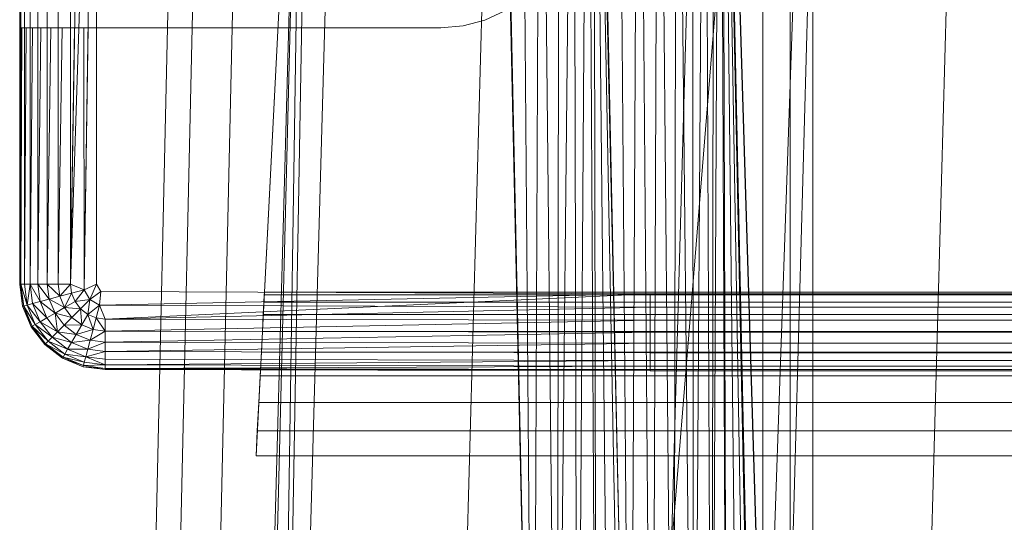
# Model space of a CAD drawing. Header units: metres. Extents: x 391.1 to 430.4, y 12.7 to 28.4.
# Tile 55 of 79: x 401.6805 to 401.8492, y 27.9085 to 27.9946. Entities that reach past the tile are written whole.
import ezdxf

# ---------------------------------------------------------------- set-up
doc = ezdxf.new("R2010")
doc.units = ezdxf.units.M
doc.layers.add('A-DETL-____-MBND', color=7, linetype='Continuous', lineweight=18)

# ---------------------------------------------------------------- blocks, each defined once
blk = doc.blocks.new('Family - Inodor PB-155331-02_CLI_AIRE_P0')
at = {"layer": 'A-DETL-____-MBND', "color": 253, "true_color": 0xaaaaaa}
for p, q in [((0.02769, 0.72747), (0.02057, 0.40793)), ((0.02769, 0.72747), (0.02057, 0.40793)), ((0.03191, 0.72725), (0.02479, 0.40776)), ((0.03191, 0.72725), (0.02479, 0.40776)), ((0.03874, 0.72691), (0.03162, 0.40749)), ((0.03874, 0.72691), (0.03162, 0.40749)), ((0.03494, 0.21652), (0.04902, 0.7262)), ((0.04902, 0.7262), (0.03612, 0.21652)), ((0.04902, 0.7262), (0.04107, 0.21652)), ((0.0502, 0.7262), (0.04107, 0.21652)), ((0.05515, 0.7262), (0.04107, 0.21652)), ((0.08204, 0.7262), (0.06796, 0.21652)), ((0.08802, 0.44565), (0.08189, 0.7262)), ((0.10461, 0.44571), (0.09848, 0.7262)), ((0.09861, 0.7256), (0.10461, 0.44571)), ((0.09861, 0.7256), (0.10461, 0.44571)), ((0.10238, 0.7256), (0.10461, 0.44571)), ((0.10238, 0.7256), (0.10461, 0.44571)), ((0.11707, 0.7262), (0.10299, 0.21652)), ((0.10604, 0.7256), (0.10461, 0.44571)), ((0.10461, 0.44571), (0.10604, 0.7256)), ((0.12737, 0.72561), (0.10471, 0.44572)), ((0.10471, 0.44572), (0.12737, 0.72561)), ((0.10604, 0.7256), (0.10839, 0.44571)), ((0.10604, 0.7256), (0.10839, 0.44571)), ((0.10947, 0.7256), (0.10839, 0.44571)), ((0.10839, 0.44571), (0.10947, 0.7256)), ((0.10947, 0.7256), (0.11204, 0.44571)), ((0.10947, 0.7256), (0.11204, 0.44571)), ((0.11257, 0.7256), (0.11204, 0.44571)), ((0.11204, 0.44571), (0.11257, 0.7256)), ((0.11257, 0.7256), (0.11547, 0.44571)), ((0.11257, 0.7256), (0.11547, 0.44571)), ((0.11525, 0.7256), (0.11547, 0.44571)), ((0.11525, 0.7256), (0.11547, 0.44571)), ((0.11742, 0.7256), (0.11547, 0.44571)), ((0.11547, 0.44571), (0.11742, 0.7256)), ((0.11742, 0.7256), (0.11858, 0.44571)), ((0.11742, 0.7256), (0.11858, 0.44571)), ((0.11902, 0.7256), (0.11858, 0.44571)), ((0.11858, 0.44571), (0.11902, 0.7256)), ((0.11858, 0.44571), (0.12, 0.7256)), ((0.11858, 0.44571), (0.12, 0.7256)), ((0.12, 0.7256), (0.12125, 0.44571)), ((0.12, 0.7256), (0.12125, 0.44571)), ((0.12032, 0.7256), (0.12632, 0.44571)), ((0.12032, 0.7256), (0.13594, 0.21593)), ((0.12032, 0.7256), (0.12632, 0.44571)), ((0.12032, 0.7256), (0.13594, 0.21593)), ((0.12032, 0.7256), (0.13646, 0.2042)), ((0.12032, 0.7256), (0.12632, 0.44571)), ((0.12032, 0.7256), (0.12125, 0.44571)), ((0.12032, 0.7256), (0.12343, 0.44571)), ((0.12032, 0.7256), (0.12125, 0.44571)), ((0.12032, 0.7256), (0.12503, 0.44571)), ((0.12032, 0.7256), (0.12343, 0.44571)), ((0.12032, 0.7256), (0.12601, 0.44571)), ((0.12032, 0.7256), (0.12503, 0.44571)), ((0.12032, 0.7256), (0.12632, 0.44571)), ((0.12032, 0.7256), (0.12601, 0.44571)), ((0.13782, 0.7262), (0.12375, 0.21652)), ((0.13594, 0.72561), (0.12632, 0.44571)), ((0.12632, 0.44571), (0.13594, 0.72561)), ((0.12737, 0.72561), (0.12737, 0.44571)), ((0.12737, 0.72561), (0.12737, 0.44571)), ((0.13205, 0.72561), (0.13205, 0.44571)), ((0.13205, 0.72561), (0.13205, 0.44571)), ((0.13594, 0.72561), (0.13594, 0.44571)), ((0.13594, 0.72561), (0.13594, 0.44571)), ((0.13594, 0.44571), (0.13594, 0.72561)), ((0.13594, 0.72561), (0.13594, 0.44571)), ((0.16159, 0.7262), (0.14752, 0.21652)), ((0.08202, 0.72555), (0.08802, 0.44565)), ((0.08202, 0.72555), (0.08802, 0.44565)), ((0.08578, 0.72555), (0.08802, 0.44565)), ((0.08578, 0.72555), (0.08802, 0.44565)), ((0.0892, 0.72555), (0.08802, 0.44565)), ((0.08802, 0.44565), (0.0892, 0.72555)), ((0.0892, 0.72555), (0.09212, 0.44566)), ((0.0892, 0.72555), (0.09212, 0.44566)), ((0.09248, 0.72555), (0.09212, 0.44566)), ((0.09212, 0.44566), (0.09248, 0.72555)), ((0.09212, 0.44566), (0.09491, 0.72555)), ((0.09212, 0.44566), (0.09491, 0.72555)), ((0.09491, 0.72555), (0.09554, 0.44566)), ((0.09491, 0.72555), (0.09554, 0.44566)), ((0.09737, 0.72555), (0.09554, 0.44566)), ((0.09554, 0.44566), (0.09737, 0.72555)), ((0.09737, 0.72555), (0.09882, 0.44566)), ((0.09737, 0.72555), (0.09882, 0.44566)), ((0.09837, 0.72555), (0.09882, 0.44566)), ((0.09837, 0.72555), (0.10126, 0.44566)), ((0.09837, 0.72555), (0.09882, 0.44566)), ((0.09837, 0.72555), (0.10371, 0.44566)), ((0.09837, 0.72555), (0.10126, 0.44566)), ((0.09837, 0.72555), (0.10471, 0.44572)), ((0.09837, 0.72555), (0.10371, 0.44566)), ((0.09837, 0.72555), (0.10471, 0.44572)), ((0, 0.57723), (0, 0.71226)), ((0, 0.57723), (0, 0.71226)), ((0, 0.57723), (0, 0.71226)), ((0, 0.71226), (0, 0.57723)), ((0.0002, 0.71226), (0.0002, 0.57723)), ((0.0008, 0.71226), (0.0008, 0.57723)), ((0.00177, 0.71226), (0.00177, 0.57723)), ((0.00309, 0.71226), (0.00309, 0.57723)), ((0.00472, 0.71226), (0.00472, 0.57723)), ((0.0066, 0.71226), (0.0066, 0.57723)), ((0.00868, 0.71226), (0.00868, 0.57723)), ((0.0109, 0.71226), (0.00868, 0.57723)), ((0.01318, 0.71226), (0.00868, 0.57723)), ((0.01318, 0.71226), (0.01102, 0.57626)), ((0.01318, 0.71226), (0.01318, 0.57723)), ((0.0405, 0.54781), (0.04887, 0.71226)), ((0.04887, 0.71226), (0.04193, 0.57586)), ((0, 0.62119), (0, 0.67979)), ((0.07969, 0.62251), (0.08316, 0.62413)), ((0, 0.62119), (0.00007, 0.62119)), ((0.00007, 0.62119), (0, 0.57723)), ((0.00007, 0.62119), (0, 0.57723)), ((0.0002, 0.62119), (0.00007, 0.62119)), ((0.0002, 0.62119), (0.0002, 0.57723)), ((0.00039, 0.62119), (0.0002, 0.57723)), ((0.00039, 0.62119), (0.0002, 0.62119)), ((0.0002, 0.57723), (0.0002, 0.62119)), ((0.00039, 0.62119), (0.0002, 0.57723)), ((0.0008, 0.62119), (0.00039, 0.62119)), ((0.0008, 0.62119), (0.0008, 0.57723)), ((0.00111, 0.62119), (0.0008, 0.57723)), ((0.00111, 0.62119), (0.0008, 0.62119)), ((0.0008, 0.57723), (0.0008, 0.62119)), ((0.00111, 0.62119), (0.0008, 0.57723)), ((0.00177, 0.62119), (0.00111, 0.62119)), ((0.00177, 0.62119), (0.00177, 0.57723)), ((0.0022, 0.62119), (0.00177, 0.57723)), ((0.0022, 0.62119), (0.00177, 0.62119)), ((0.00177, 0.57723), (0.00177, 0.62119)), ((0.0022, 0.62119), (0.00177, 0.57723)), ((0.00309, 0.62119), (0.0022, 0.62119)), ((0.00309, 0.62119), (0.00309, 0.57723)), ((0.00362, 0.62119), (0.00309, 0.57723)), ((0.00362, 0.62119), (0.00309, 0.62119)), ((0.00309, 0.57723), (0.00309, 0.62119)), ((0.00362, 0.62119), (0.00309, 0.57723)), ((0.00472, 0.62119), (0.00362, 0.62119)), ((0.00472, 0.62119), (0.00472, 0.57723)), ((0.00533, 0.62119), (0.00472, 0.57723)), ((0.00533, 0.62119), (0.00472, 0.62119)), ((0.00472, 0.57723), (0.00472, 0.62119)), ((0.00533, 0.62119), (0.00472, 0.57723)), ((0.0066, 0.62119), (0.00533, 0.62119)), ((0.0066, 0.62119), (0.0066, 0.57723)), ((0.00728, 0.62119), (0.0066, 0.57723)), ((0.00728, 0.62119), (0.0066, 0.62119)), ((0.0066, 0.57723), (0.0066, 0.62119)), ((0.00728, 0.62119), (0.0066, 0.57723)), ((0.00868, 0.62119), (0.00728, 0.62119)), ((0.00868, 0.62119), (0.00868, 0.57723)), ((0.0094, 0.62119), (0.00868, 0.57723)), ((0.0094, 0.62119), (0.00868, 0.62119)), ((0.00868, 0.57723), (0.00868, 0.62119)), ((0.0094, 0.62119), (0.00868, 0.57723)), ((0.01098, 0.62119), (0.0094, 0.62119)), ((0.01098, 0.62119), (0.01102, 0.57626)), ((0.01174, 0.62119), (0.01098, 0.62119)), ((0.01102, 0.57626), (0.01098, 0.62119)), ((0.01174, 0.62119), (0.01102, 0.57626)), ((0.01174, 0.62119), (0.01102, 0.57626)), ((0.01318, 0.62119), (0.01174, 0.62119)), ((0.01318, 0.62119), (0.01318, 0.57723)), ((0.01342, 0.62119), (0.01318, 0.62119)), ((0.01318, 0.57723), (0.01318, 0.62119)), ((0.01342, 0.62119), (0.04368, 0.62119)), ((0.04368, 0.62119), (0.04477, 0.62119)), ((0.04477, 0.62119), (0.07217, 0.62119)), ((0.07217, 0.62119), (0.07599, 0.62152)), ((0.07969, 0.62251), (0.07599, 0.62152)), ((0.0005, 0.57344), (0, 0.57723)), ((0.0005, 0.57344), (0, 0.57723)), ((0.0002, 0.57723), (0, 0.57723)), ((0.0005, 0.57344), (0, 0.57723)), ((0.0002, 0.57723), (0, 0.57723)), ((0, 0.57723), (0.0002, 0.57723)), ((0, 0.57723), (0.00069, 0.57349)), ((0, 0.57723), (0.00069, 0.57349)), ((0, 0.57723), (0.0005, 0.57344)), ((0.0002, 0.57723), (0.00069, 0.57349)), ((0.0008, 0.57723), (0.0002, 0.57723)), ((0.0002, 0.57723), (0.00069, 0.57349)), ((0.0002, 0.57723), (0.00127, 0.57365)), ((0.0002, 0.57723), (0.00069, 0.57349)), ((0.0008, 0.57723), (0.0002, 0.57723)), ((0.0002, 0.57723), (0.0008, 0.57723)), ((0.0002, 0.57723), (0.00127, 0.57365)), ((0.0008, 0.57723), (0.00127, 0.57365)), ((0.0008, 0.57723), (0.00177, 0.57723)), ((0.0008, 0.57723), (0.00127, 0.57365)), ((0.0008, 0.57723), (0.00177, 0.57723)), ((0.0008, 0.57723), (0.00127, 0.57365)), ((0.00177, 0.57723), (0.0008, 0.57723)), ((0.00177, 0.57723), (0.00127, 0.57365)), ((0.00127, 0.57365), (0.00177, 0.57723)), ((0.00177, 0.57723), (0.00221, 0.5739)), ((0.00309, 0.57723), (0.00177, 0.57723)), ((0.00177, 0.57723), (0.00221, 0.5739)), ((0.00177, 0.57723), (0.00348, 0.57424)), ((0.00177, 0.57723), (0.00221, 0.5739)), ((0.00309, 0.57723), (0.00177, 0.57723)), ((0.00177, 0.57723), (0.00309, 0.57723)), ((0.00177, 0.57723), (0.00348, 0.57424)), ((0.00309, 0.57723), (0.00348, 0.57424)), ((0.00472, 0.57723), (0.00309, 0.57723)), ((0.00309, 0.57723), (0.00348, 0.57424)), ((0.00309, 0.57723), (0.00505, 0.57466)), ((0.00309, 0.57723), (0.00348, 0.57424)), ((0.00472, 0.57723), (0.00309, 0.57723)), ((0.00309, 0.57723), (0.00472, 0.57723)), ((0.00309, 0.57723), (0.00505, 0.57466)), ((0.00472, 0.57723), (0.00505, 0.57466)), ((0.0066, 0.57723), (0.00472, 0.57723)), ((0.00472, 0.57723), (0.00505, 0.57466)), ((0.00472, 0.57723), (0.00687, 0.57515)), ((0.00472, 0.57723), (0.00505, 0.57466)), ((0.0066, 0.57723), (0.00472, 0.57723)), ((0.00472, 0.57723), (0.0066, 0.57723)), ((0.00472, 0.57723), (0.00687, 0.57515)), ((0.0066, 0.57723), (0.00687, 0.57515)), ((0.0066, 0.57723), (0.00868, 0.57723)), ((0.0066, 0.57723), (0.00687, 0.57515)), ((0.0066, 0.57723), (0.00868, 0.57723)), ((0.0066, 0.57723), (0.00687, 0.57515)), ((0.00868, 0.57723), (0.0066, 0.57723)), ((0.00868, 0.57723), (0.00687, 0.57515)), ((0.00687, 0.57515), (0.00868, 0.57723)), ((0.00868, 0.57723), (0.00888, 0.57569)), ((0.00868, 0.57723), (0.01102, 0.57626)), ((0.00868, 0.57723), (0.00888, 0.57569)), ((0.00868, 0.57723), (0.01102, 0.57626)), ((0.00868, 0.57723), (0.00888, 0.57569)), ((0.01102, 0.57626), (0.00868, 0.57723)), ((0.01102, 0.57626), (0.01318, 0.57723)), ((0.01318, 0.57723), (0.01102, 0.57626)), ((0.01102, 0.57626), (0.01318, 0.57723)), ((0.01318, 0.57723), (0.012, 0.57458)), ((0.012, 0.57458), (0.01318, 0.57723)), ((0.01318, 0.57723), (0.01391, 0.57596)), ((0.01318, 0.57723), (0.01391, 0.57596)), ((0.01318, 0.57723), (0.01391, 0.57596)), ((0.00687, 0.57515), (0.00888, 0.57569)), ((0.00687, 0.57515), (0.00888, 0.57569)), ((0.00687, 0.57515), (0.00888, 0.57569)), ((0.00888, 0.57569), (0.00768, 0.57321)), ((0.00768, 0.57321), (0.00888, 0.57569)), ((0.01102, 0.57626), (0.00888, 0.57569)), ((0.01102, 0.57626), (0.00888, 0.57569)), ((0.00888, 0.57569), (0.01102, 0.57626)), ((0.00888, 0.57569), (0.00948, 0.57425)), ((0.00888, 0.57569), (0.00948, 0.57425)), ((0.00888, 0.57569), (0.00948, 0.57425)), ((0.01102, 0.57626), (0.00948, 0.57425)), ((0.01102, 0.57626), (0.00948, 0.57425)), ((0.00948, 0.57425), (0.01102, 0.57626)), ((0.01102, 0.57626), (0.012, 0.57458)), ((0.01102, 0.57626), (0.012, 0.57458)), ((0.01391, 0.57596), (0.012, 0.57458)), ((0.012, 0.57458), (0.01391, 0.57596)), ((0.012, 0.57458), (0.01391, 0.57596)), ((0.01391, 0.57596), (0.01368, 0.57361)), ((0.01391, 0.57596), (0.01368, 0.57361)), ((0.01391, 0.57596), (0.01368, 0.57361)), ((0.10805, 0.57556), (0.01368, 0.57361)), ((0.01368, 0.57361), (0.10805, 0.57556)), ((0.01391, 0.57596), (0.10805, 0.57556)), ((0.01391, 0.57596), (0.10805, 0.57556)), ((0.01391, 0.57596), (0.10805, 0.57556)), ((0.10805, 0.57556), (0.01465, 0.57126)), ((0.04191, 0.57542), (0.04184, 0.57413)), ((0.04193, 0.57586), (0.04191, 0.57542)), ((0.35923, 0.57542), (0.04191, 0.57542)), ((0.3592, 0.57586), (0.04193, 0.57586)), ((0.10805, 0.57556), (0.29485, 0.57556)), ((0.10805, 0.57556), (0.29485, 0.57556)), ((0.10805, 0.57556), (0.10805, 0.57328)), ((0.10805, 0.57556), (0.29485, 0.57556)), ((0.10805, 0.57556), (0.10805, 0.57328)), ((0.00221, 0.5739), (0.00127, 0.57365)), ((0.00127, 0.57365), (0.00221, 0.5739)), ((0.00127, 0.57365), (0.00221, 0.5739)), ((0.00348, 0.57424), (0.00221, 0.5739)), ((0.00348, 0.57424), (0.00221, 0.5739)), ((0.00221, 0.5739), (0.00348, 0.57424)), ((0.00221, 0.5739), (0.0035, 0.57079)), ((0.00221, 0.5739), (0.0035, 0.57079)), ((0.00221, 0.5739), (0.00464, 0.57145)), ((0.00221, 0.5739), (0.00464, 0.57145)), ((0.00221, 0.5739), (0.0035, 0.57079)), ((0.00505, 0.57466), (0.00348, 0.57424)), ((0.00505, 0.57466), (0.00348, 0.57424)), ((0.00348, 0.57424), (0.00505, 0.57466)), ((0.00348, 0.57424), (0.00464, 0.57145)), ((0.00348, 0.57424), (0.00464, 0.57145)), ((0.00348, 0.57424), (0.00605, 0.57227)), ((0.00348, 0.57424), (0.00464, 0.57145)), ((0.00348, 0.57424), (0.00605, 0.57227)), ((0.00687, 0.57515), (0.00505, 0.57466)), ((0.00687, 0.57515), (0.00505, 0.57466)), ((0.00505, 0.57466), (0.00687, 0.57515)), ((0.00505, 0.57466), (0.00605, 0.57227)), ((0.00505, 0.57466), (0.00605, 0.57227)), ((0.00505, 0.57466), (0.00768, 0.57321)), ((0.00505, 0.57466), (0.00605, 0.57227)), ((0.00505, 0.57466), (0.00768, 0.57321)), ((0.00687, 0.57515), (0.00768, 0.57321)), ((0.00687, 0.57515), (0.00768, 0.57321)), ((0.00687, 0.57515), (0.00768, 0.57321)), ((0.00948, 0.57425), (0.00768, 0.57321)), ((0.00768, 0.57321), (0.00948, 0.57425)), ((0.00768, 0.57321), (0.00948, 0.57425)), ((0.00948, 0.57425), (0.012, 0.57458)), ((0.00948, 0.57425), (0.012, 0.57458)), ((0.00948, 0.57425), (0.012, 0.57458)), ((0.00948, 0.57425), (0.01043, 0.57301)), ((0.00948, 0.57425), (0.01043, 0.57301)), ((0.00948, 0.57425), (0.01043, 0.57301)), ((0.012, 0.57458), (0.01043, 0.57301)), ((0.012, 0.57458), (0.01043, 0.57301)), ((0.01043, 0.57301), (0.012, 0.57458)), ((0.012, 0.57458), (0.01167, 0.57206)), ((0.012, 0.57458), (0.01167, 0.57206)), ((0.01167, 0.57206), (0.012, 0.57458)), ((0.012, 0.57458), (0.01368, 0.57361)), ((0.012, 0.57458), (0.01368, 0.57361)), ((0.012, 0.57458), (0.01368, 0.57361)), ((0.04184, 0.57413), (0.04173, 0.57201)), ((0.35929, 0.57413), (0.04184, 0.57413)), ((0.00069, 0.57349), (0.0005, 0.57344)), ((0.00069, 0.57349), (0.0005, 0.57344)), ((0.0005, 0.57344), (0.00069, 0.57349)), ((0.00196, 0.56991), (0.0005, 0.57344)), ((0.00196, 0.56991), (0.0005, 0.57344)), ((0.00196, 0.56991), (0.0005, 0.57344)), ((0.0005, 0.57344), (0.00196, 0.56991)), ((0.00127, 0.57365), (0.00069, 0.57349)), ((0.00127, 0.57365), (0.00069, 0.57349)), ((0.00069, 0.57349), (0.00127, 0.57365)), ((0.00069, 0.57349), (0.00214, 0.57001)), ((0.00069, 0.57349), (0.00196, 0.56991)), ((0.00069, 0.57349), (0.00265, 0.57031)), ((0.00069, 0.57349), (0.00214, 0.57001)), ((0.00069, 0.57349), (0.00196, 0.56991)), ((0.00069, 0.57349), (0.00265, 0.57031)), ((0.00069, 0.57349), (0.00214, 0.57001)), ((0.00127, 0.57365), (0.00265, 0.57031)), ((0.00127, 0.57365), (0.00265, 0.57031)), ((0.00127, 0.57365), (0.0035, 0.57079)), ((0.00127, 0.57365), (0.0035, 0.57079)), ((0.00127, 0.57365), (0.00265, 0.57031)), ((0.00605, 0.57227), (0.00464, 0.57145)), ((0.00605, 0.57227), (0.00464, 0.57145)), ((0.00464, 0.57145), (0.00605, 0.57227)), ((0.00768, 0.57321), (0.00605, 0.57227)), ((0.00768, 0.57321), (0.00605, 0.57227)), ((0.00605, 0.57227), (0.00768, 0.57321)), ((0.00605, 0.57227), (0.00763, 0.57021)), ((0.00605, 0.57227), (0.00648, 0.56906)), ((0.00605, 0.57227), (0.00763, 0.57021)), ((0.00605, 0.57227), (0.00648, 0.56906)), ((0.00605, 0.57227), (0.00896, 0.57154)), ((0.00605, 0.57227), (0.00763, 0.57021)), ((0.00605, 0.57227), (0.00896, 0.57154)), ((0.00768, 0.57321), (0.00896, 0.57154)), ((0.00768, 0.57321), (0.00896, 0.57154)), ((0.00768, 0.57321), (0.01043, 0.57301)), ((0.00768, 0.57321), (0.00896, 0.57154)), ((0.00768, 0.57321), (0.01043, 0.57301)), ((0.01043, 0.57301), (0.00896, 0.57154)), ((0.01043, 0.57301), (0.00896, 0.57154)), ((0.00896, 0.57154), (0.01043, 0.57301)), ((0.01043, 0.57301), (0.01167, 0.57206)), ((0.01043, 0.57301), (0.01062, 0.57026)), ((0.01043, 0.57301), (0.01167, 0.57206)), ((0.01043, 0.57301), (0.01062, 0.57026)), ((0.01043, 0.57301), (0.01167, 0.57206)), ((0.01167, 0.57206), (0.01062, 0.57026)), ((0.01167, 0.57206), (0.01062, 0.57026)), ((0.01062, 0.57026), (0.01167, 0.57206)), ((0.01368, 0.57361), (0.01167, 0.57206)), ((0.01167, 0.57206), (0.01368, 0.57361)), ((0.01167, 0.57206), (0.01368, 0.57361)), ((0.01167, 0.57206), (0.01311, 0.57147)), ((0.01167, 0.57206), (0.01257, 0.56946)), ((0.01167, 0.57206), (0.01311, 0.57147)), ((0.01167, 0.57206), (0.01257, 0.56946)), ((0.01167, 0.57206), (0.01311, 0.57147)), ((0.01368, 0.57361), (0.01311, 0.57147)), ((0.01368, 0.57361), (0.01311, 0.57147)), ((0.01311, 0.57147), (0.01368, 0.57361)), ((0.01368, 0.57361), (0.01465, 0.57126)), ((0.01368, 0.57361), (0.01465, 0.57126)), ((0.01368, 0.57361), (0.10805, 0.57328)), ((0.01368, 0.57361), (0.01465, 0.57126)), ((0.01368, 0.57361), (0.10805, 0.57328)), ((0.10805, 0.57328), (0.01465, 0.57126)), ((0.10805, 0.57328), (0.01465, 0.57126)), ((0.01465, 0.57126), (0.10805, 0.57328)), ((0.10805, 0.57328), (0.29485, 0.57328)), ((0.10805, 0.57328), (0.10805, 0.57106)), ((0.10805, 0.57328), (0.29485, 0.57328)), ((0.10805, 0.57328), (0.29485, 0.57328)), ((0.10805, 0.57328), (0.10805, 0.57106)), ((0.0035, 0.57079), (0.00265, 0.57031)), ((0.0035, 0.57079), (0.00265, 0.57031)), ((0.00265, 0.57031), (0.0035, 0.57079)), ((0.00464, 0.57145), (0.0035, 0.57079)), ((0.00464, 0.57145), (0.0035, 0.57079)), ((0.0035, 0.57079), (0.00464, 0.57145)), ((0.0035, 0.57079), (0.00554, 0.56812)), ((0.0035, 0.57079), (0.00554, 0.56812)), ((0.0035, 0.57079), (0.00648, 0.56906)), ((0.0035, 0.57079), (0.00648, 0.56906)), ((0.0035, 0.57079), (0.00554, 0.56812)), ((0.00464, 0.57145), (0.00648, 0.56906)), ((0.00464, 0.57145), (0.00648, 0.56906)), ((0.00464, 0.57145), (0.00648, 0.56906)), ((0.00896, 0.57154), (0.00763, 0.57021)), ((0.00896, 0.57154), (0.00763, 0.57021)), ((0.00763, 0.57021), (0.00896, 0.57154)), ((0.00896, 0.57154), (0.01062, 0.57026)), ((0.00896, 0.57154), (0.01062, 0.57026)), ((0.00896, 0.57154), (0.01062, 0.57026)), ((0.01311, 0.57147), (0.01257, 0.56946)), ((0.01311, 0.57147), (0.01257, 0.56946)), ((0.01257, 0.56946), (0.01311, 0.57147)), ((0.01465, 0.57126), (0.01311, 0.57147)), ((0.01311, 0.57147), (0.01465, 0.56918)), ((0.01311, 0.57147), (0.01465, 0.57126)), ((0.01311, 0.57147), (0.01465, 0.57126)), ((0.01311, 0.57147), (0.01465, 0.56918)), ((0.01465, 0.57126), (0.01465, 0.56918)), ((0.01465, 0.57126), (0.10805, 0.57106)), ((0.01465, 0.57126), (0.01465, 0.56918)), ((0.01465, 0.57126), (0.10805, 0.57106)), ((0.01465, 0.57126), (0.01465, 0.56918)), ((0.01465, 0.57126), (0.10805, 0.57106)), ((0.10805, 0.57106), (0.01465, 0.56918)), ((0.01465, 0.56918), (0.10805, 0.57106)), ((0.04173, 0.57201), (0.04159, 0.56914)), ((0.3594, 0.57201), (0.04173, 0.57201)), ((0.10805, 0.57106), (0.29485, 0.57106)), ((0.10805, 0.57106), (0.10805, 0.56898)), ((0.10805, 0.57106), (0.29485, 0.57106)), ((0.10805, 0.57106), (0.29485, 0.57106)), ((0.10805, 0.57106), (0.10805, 0.56898)), ((0.00214, 0.57001), (0.00196, 0.56991)), ((0.00214, 0.57001), (0.00196, 0.56991)), ((0.00196, 0.56991), (0.00214, 0.57001)), ((0.00429, 0.56687), (0.00196, 0.56991)), ((0.00429, 0.56687), (0.00196, 0.56991)), ((0.00429, 0.56687), (0.00196, 0.56991)), ((0.00196, 0.56991), (0.00429, 0.56687)), ((0.00265, 0.57031), (0.00214, 0.57001)), ((0.00265, 0.57031), (0.00214, 0.57001)), ((0.00214, 0.57001), (0.00265, 0.57031)), ((0.00214, 0.57001), (0.00443, 0.56702)), ((0.00214, 0.57001), (0.00429, 0.56687)), ((0.00214, 0.57001), (0.00485, 0.56744)), ((0.00214, 0.57001), (0.00443, 0.56702)), ((0.00214, 0.57001), (0.00429, 0.56687)), ((0.00214, 0.57001), (0.00485, 0.56744)), ((0.00214, 0.57001), (0.00443, 0.56702)), ((0.00265, 0.57031), (0.00485, 0.56744)), ((0.00265, 0.57031), (0.00485, 0.56744)), ((0.00265, 0.57031), (0.00554, 0.56812)), ((0.00265, 0.57031), (0.00554, 0.56812)), ((0.00265, 0.57031), (0.00485, 0.56744)), ((0.00648, 0.56906), (0.00554, 0.56812)), ((0.00648, 0.56906), (0.00554, 0.56812)), ((0.00554, 0.56812), (0.00648, 0.56906)), ((0.00763, 0.57021), (0.00648, 0.56906)), ((0.00763, 0.57021), (0.00648, 0.56906)), ((0.00648, 0.56906), (0.00763, 0.57021)), ((0.00648, 0.56906), (0.00887, 0.56722)), ((0.00648, 0.56906), (0.00887, 0.56722)), ((0.00648, 0.56906), (0.00968, 0.56863)), ((0.00648, 0.56906), (0.00968, 0.56863)), ((0.00648, 0.56906), (0.00887, 0.56722)), ((0.00763, 0.57021), (0.01062, 0.57026)), ((0.00763, 0.57021), (0.01062, 0.57026)), ((0.00763, 0.57021), (0.00968, 0.56863)), ((0.00763, 0.57021), (0.00968, 0.56863)), ((0.00763, 0.57021), (0.00968, 0.56863)), ((0.01062, 0.57026), (0.00968, 0.56863)), ((0.01062, 0.57026), (0.00968, 0.56863)), ((0.00968, 0.56863), (0.01062, 0.57026)), ((0.00968, 0.56863), (0.01257, 0.56946)), ((0.00968, 0.56863), (0.01257, 0.56946)), ((0.01062, 0.57026), (0.01257, 0.56946)), ((0.01062, 0.57026), (0.01257, 0.56946)), ((0.01062, 0.57026), (0.01257, 0.56946)), ((0.01257, 0.56946), (0.01208, 0.56764)), ((0.01257, 0.56946), (0.01208, 0.56764)), ((0.01208, 0.56764), (0.01257, 0.56946)), ((0.01208, 0.56764), (0.01465, 0.56918)), ((0.01208, 0.56764), (0.01465, 0.56918)), ((0.01257, 0.56946), (0.01465, 0.56918)), ((0.01257, 0.56946), (0.01465, 0.56918)), ((0.01257, 0.56946), (0.01465, 0.56918)), ((0.01465, 0.56918), (0.01465, 0.5673)), ((0.01465, 0.56918), (0.10805, 0.56898)), ((0.01465, 0.56918), (0.01465, 0.5673)), ((0.01465, 0.56918), (0.10805, 0.56898)), ((0.01465, 0.56918), (0.01465, 0.5673)), ((0.01465, 0.56918), (0.10805, 0.56898)), ((0.10805, 0.56898), (0.01465, 0.5673)), ((0.01465, 0.5673), (0.10805, 0.56898)), ((0.04159, 0.56914), (0.04141, 0.56559)), ((0.35955, 0.56914), (0.04159, 0.56914)), ((0.10805, 0.56898), (0.29485, 0.56898)), ((0.10805, 0.56898), (0.10805, 0.5671)), ((0.10805, 0.56898), (0.29485, 0.56898)), ((0.10805, 0.56898), (0.29485, 0.56898)), ((0.10805, 0.56898), (0.10805, 0.5671)), ((0.00443, 0.56702), (0.00429, 0.56687)), ((0.00443, 0.56702), (0.00429, 0.56687)), ((0.00429, 0.56687), (0.00443, 0.56702)), ((0.00485, 0.56744), (0.00443, 0.56702)), ((0.00485, 0.56744), (0.00443, 0.56702)), ((0.00443, 0.56702), (0.00485, 0.56744)), ((0.00443, 0.56702), (0.00743, 0.56472)), ((0.00443, 0.56702), (0.00743, 0.56472)), ((0.00443, 0.56702), (0.00772, 0.56524)), ((0.00443, 0.56702), (0.00772, 0.56524)), ((0.00443, 0.56702), (0.00743, 0.56472)), ((0.00554, 0.56812), (0.00485, 0.56744)), ((0.00554, 0.56812), (0.00485, 0.56744)), ((0.00485, 0.56744), (0.00554, 0.56812)), ((0.00485, 0.56744), (0.00772, 0.56524)), ((0.00485, 0.56744), (0.00772, 0.56524)), ((0.00485, 0.56744), (0.00821, 0.56608)), ((0.00485, 0.56744), (0.00821, 0.56608)), ((0.00485, 0.56744), (0.00772, 0.56524)), ((0.00554, 0.56812), (0.00821, 0.56608)), ((0.00554, 0.56812), (0.00821, 0.56608)), ((0.00554, 0.56812), (0.00887, 0.56722)), ((0.00554, 0.56812), (0.00887, 0.56722)), ((0.00554, 0.56812), (0.00821, 0.56608)), ((0.00887, 0.56722), (0.00821, 0.56608)), ((0.00887, 0.56722), (0.00821, 0.56608)), ((0.00821, 0.56608), (0.00887, 0.56722)), ((0.00968, 0.56863), (0.00887, 0.56722)), ((0.00968, 0.56863), (0.00887, 0.56722)), ((0.00887, 0.56722), (0.00968, 0.56863)), ((0.00887, 0.56722), (0.01208, 0.56764)), ((0.00887, 0.56722), (0.01208, 0.56764)), ((0.00887, 0.56722), (0.01166, 0.56607)), ((0.00887, 0.56722), (0.01166, 0.56607)), ((0.00887, 0.56722), (0.01166, 0.56607)), ((0.00968, 0.56863), (0.01208, 0.56764)), ((0.00968, 0.56863), (0.01208, 0.56764)), ((0.00968, 0.56863), (0.01208, 0.56764)), ((0.01208, 0.56764), (0.01166, 0.56607)), ((0.01208, 0.56764), (0.01166, 0.56607)), ((0.01166, 0.56607), (0.01208, 0.56764)), ((0.01166, 0.56607), (0.01465, 0.5673)), ((0.01166, 0.56607), (0.01465, 0.5673)), ((0.01208, 0.56764), (0.01465, 0.5673)), ((0.01208, 0.56764), (0.01465, 0.5673)), ((0.01208, 0.56764), (0.01465, 0.5673)), ((0.01465, 0.5673), (0.01465, 0.56567)), ((0.01465, 0.5673), (0.10805, 0.5671)), ((0.01465, 0.5673), (0.01465, 0.56567)), ((0.01465, 0.5673), (0.10805, 0.5671)), ((0.01465, 0.5673), (0.01465, 0.56567)), ((0.01465, 0.5673), (0.10805, 0.5671)), ((0.10805, 0.5671), (0.01465, 0.56567)), ((0.01465, 0.56567), (0.10805, 0.5671)), ((0.10805, 0.5671), (0.29485, 0.5671)), ((0.10805, 0.5671), (0.10805, 0.56547)), ((0.10805, 0.5671), (0.29485, 0.5671)), ((0.10805, 0.5671), (0.29485, 0.5671)), ((0.10805, 0.5671), (0.10805, 0.56547)), ((0.00733, 0.56455), (0.00429, 0.56687)), ((0.00733, 0.56455), (0.00429, 0.56687)), ((0.00733, 0.56455), (0.00429, 0.56687)), ((0.00429, 0.56687), (0.00743, 0.56472)), ((0.00429, 0.56687), (0.00743, 0.56472)), ((0.00429, 0.56687), (0.00733, 0.56455)), ((0.00821, 0.56608), (0.00772, 0.56524)), ((0.00821, 0.56608), (0.00772, 0.56524)), ((0.00772, 0.56524), (0.00821, 0.56608)), ((0.00821, 0.56608), (0.01132, 0.56479)), ((0.00821, 0.56608), (0.01132, 0.56479)), ((0.00821, 0.56608), (0.01166, 0.56607)), ((0.00821, 0.56608), (0.01166, 0.56607)), ((0.00821, 0.56608), (0.01132, 0.56479)), ((0.01166, 0.56607), (0.01132, 0.56479)), ((0.01166, 0.56607), (0.01132, 0.56479)), ((0.01132, 0.56479), (0.01166, 0.56607)), ((0.01132, 0.56479), (0.01465, 0.56567)), ((0.01132, 0.56479), (0.01465, 0.56567)), ((0.01166, 0.56607), (0.01465, 0.56567)), ((0.01166, 0.56607), (0.01465, 0.56567)), ((0.01166, 0.56607), (0.01465, 0.56567)), ((0.01465, 0.56567), (0.01465, 0.56435)), ((0.01465, 0.56567), (0.10805, 0.56547)), ((0.01465, 0.56567), (0.01465, 0.56435)), ((0.01465, 0.56567), (0.10805, 0.56547)), ((0.01465, 0.56567), (0.01465, 0.56435)), ((0.01465, 0.56567), (0.10805, 0.56547)), ((0.04141, 0.56559), (0.0412, 0.56149)), ((0.35973, 0.5656), (0.04141, 0.56559)), ((0.10805, 0.56547), (0.10805, 0.56415)), ((0.10805, 0.56547), (0.29485, 0.56547)), ((0.10805, 0.56547), (0.10805, 0.56415)), ((0.10805, 0.56547), (0.29485, 0.56547)), ((0.10805, 0.56547), (0.29485, 0.56547)), ((0.10805, 0.56547), (0.10805, 0.56415)), ((0.00743, 0.56472), (0.00733, 0.56455)), ((0.00743, 0.56472), (0.00733, 0.56455)), ((0.00733, 0.56455), (0.00743, 0.56472)), ((0.01086, 0.56308), (0.00733, 0.56455)), ((0.01086, 0.56308), (0.00733, 0.56455)), ((0.01086, 0.56308), (0.00733, 0.56455)), ((0.00733, 0.56455), (0.01091, 0.56328)), ((0.00733, 0.56455), (0.01091, 0.56328)), ((0.00733, 0.56455), (0.01086, 0.56308)), ((0.00772, 0.56524), (0.00743, 0.56472)), ((0.00772, 0.56524), (0.00743, 0.56472)), ((0.00743, 0.56472), (0.00772, 0.56524)), ((0.00743, 0.56472), (0.01091, 0.56328)), ((0.00743, 0.56472), (0.01091, 0.56328)), ((0.00743, 0.56472), (0.01106, 0.56385)), ((0.00743, 0.56472), (0.01106, 0.56385)), ((0.00743, 0.56472), (0.01091, 0.56328)), ((0.00772, 0.56524), (0.01106, 0.56385)), ((0.00772, 0.56524), (0.01106, 0.56385)), ((0.00772, 0.56524), (0.01132, 0.56479)), ((0.00772, 0.56524), (0.01132, 0.56479)), ((0.00772, 0.56524), (0.01106, 0.56385)), ((0.01106, 0.56385), (0.01091, 0.56328)), ((0.01106, 0.56385), (0.01091, 0.56328)), ((0.01091, 0.56328), (0.01106, 0.56385)), ((0.01132, 0.56479), (0.01106, 0.56385)), ((0.01132, 0.56479), (0.01106, 0.56385)), ((0.01106, 0.56385), (0.01132, 0.56479)), ((0.01106, 0.56385), (0.01465, 0.56338)), ((0.01106, 0.56385), (0.01465, 0.56338)), ((0.01106, 0.56385), (0.01465, 0.56338)), ((0.01465, 0.56435), (0.01132, 0.56479)), ((0.01132, 0.56479), (0.01465, 0.56338)), ((0.01132, 0.56479), (0.01465, 0.56435)), ((0.01132, 0.56479), (0.01465, 0.56435)), ((0.01132, 0.56479), (0.01465, 0.56338)), ((0.01465, 0.56435), (0.01465, 0.56338)), ((0.01465, 0.56435), (0.10805, 0.56415)), ((0.01465, 0.56435), (0.01465, 0.56338)), ((0.01465, 0.56435), (0.10805, 0.56415)), ((0.01465, 0.56435), (0.10805, 0.56415)), ((0.01465, 0.56435), (0.01465, 0.56338)), ((0.10805, 0.56415), (0.01465, 0.56338)), ((0.01465, 0.56338), (0.10805, 0.56415)), ((0.10805, 0.56415), (0.10805, 0.56318)), ((0.10805, 0.56415), (0.29485, 0.56415)), ((0.10805, 0.56415), (0.10805, 0.56318)), ((0.10805, 0.56415), (0.29485, 0.56415)), ((0.10805, 0.56415), (0.29485, 0.56415)), ((0.10805, 0.56415), (0.10805, 0.56318)), ((0.01091, 0.56328), (0.01086, 0.56308)), ((0.01091, 0.56328), (0.01086, 0.56308)), ((0.01086, 0.56308), (0.01091, 0.56328)), ((0.01465, 0.56258), (0.01086, 0.56308)), ((0.01465, 0.56258), (0.01086, 0.56308)), ((0.01465, 0.56258), (0.01086, 0.56308)), ((0.01086, 0.56308), (0.01465, 0.56278)), ((0.01086, 0.56308), (0.01465, 0.56278)), ((0.01086, 0.56308), (0.01465, 0.56258)), ((0.01091, 0.56328), (0.01465, 0.56338)), ((0.01091, 0.56328), (0.01465, 0.56338)), ((0.01091, 0.56328), (0.01465, 0.56278)), ((0.01091, 0.56328), (0.01465, 0.56278)), ((0.01091, 0.56328), (0.01465, 0.56278)), ((0.01465, 0.56338), (0.01465, 0.56278)), ((0.01465, 0.56338), (0.10805, 0.56318)), ((0.01465, 0.56338), (0.01465, 0.56278)), ((0.01465, 0.56338), (0.10805, 0.56318)), ((0.01465, 0.56338), (0.01465, 0.56278)), ((0.01465, 0.56338), (0.10805, 0.56318)), ((0.10805, 0.56318), (0.01465, 0.56278)), ((0.01465, 0.56278), (0.10805, 0.56318)), ((0.01465, 0.56278), (0.01465, 0.56258)), ((0.01465, 0.56278), (0.10805, 0.56258)), ((0.01465, 0.56278), (0.01465, 0.56258)), ((0.01465, 0.56278), (0.10805, 0.56258)), ((0.01465, 0.56278), (0.01465, 0.56258)), ((0.01465, 0.56278), (0.10805, 0.56258)), ((0.38826, 0.56258), (0.01465, 0.56258)), ((0.38826, 0.56258), (0.01465, 0.56258)), ((0.10805, 0.56238), (0.01465, 0.56258)), ((0.10805, 0.56258), (0.01465, 0.56258)), ((0.01465, 0.56258), (0.10805, 0.56258)), ((0.01465, 0.56258), (0.10805, 0.56238)), ((0.10805, 0.56318), (0.10805, 0.56258)), ((0.10805, 0.56318), (0.29485, 0.56318)), ((0.10805, 0.56318), (0.10805, 0.56258)), ((0.10805, 0.56318), (0.29485, 0.56318)), ((0.10805, 0.56318), (0.29485, 0.56318)), ((0.10805, 0.56318), (0.10805, 0.56258)), ((0.10805, 0.56258), (0.10805, 0.56238)), ((0.10805, 0.56258), (0.29485, 0.56258)), ((0.10805, 0.56258), (0.10805, 0.56238)), ((0.10805, 0.56258), (0.29485, 0.56258)), ((0.10805, 0.56258), (0.29485, 0.56258)), ((0.10805, 0.56258), (0.10805, 0.56238)), ((0.29485, 0.56238), (0.10805, 0.56238)), ((0.10805, 0.56238), (0.29485, 0.56238)), ((0.0412, 0.56149), (0.04097, 0.55695)), ((0.35993, 0.56149), (0.0412, 0.56149)), ((0.04097, 0.55695), (0.04072, 0.55211)), ((0.36017, 0.55695), (0.04097, 0.55695)), ((0.04072, 0.55211), (0.0405, 0.54781)), ((0.36041, 0.55211), (0.04072, 0.55211)), ((0.0405, 0.54781), (0.36063, 0.54781))]:
    blk.add_line(p, q, dxfattribs=at)
blk = doc.blocks.new('LONDR55-XX_ZZ-ARQ-CAA-M3D-Londres55_ifc-1-02_CLI_AIRE_P0')
at = {"layer": 'A-DETL-____-MBND', "color": 253, "lineweight": 18, "true_color": 0xaaaaaa}
blk.add_blockref('Family - Inodor PB-155331-02_CLI_AIRE_P0', (401.68048, 27.37206), dxfattribs=at)

msp = doc.modelspace()

# ---------------------------------------------------------------- block references
at = {"lineweight": 5}
msp.add_blockref('LONDR55-XX_ZZ-ARQ-CAA-M3D-Londres55_ifc-1-02_CLI_AIRE_P0', (0, 0), dxfattribs=at)

doc.saveas('drawing.dxf')
